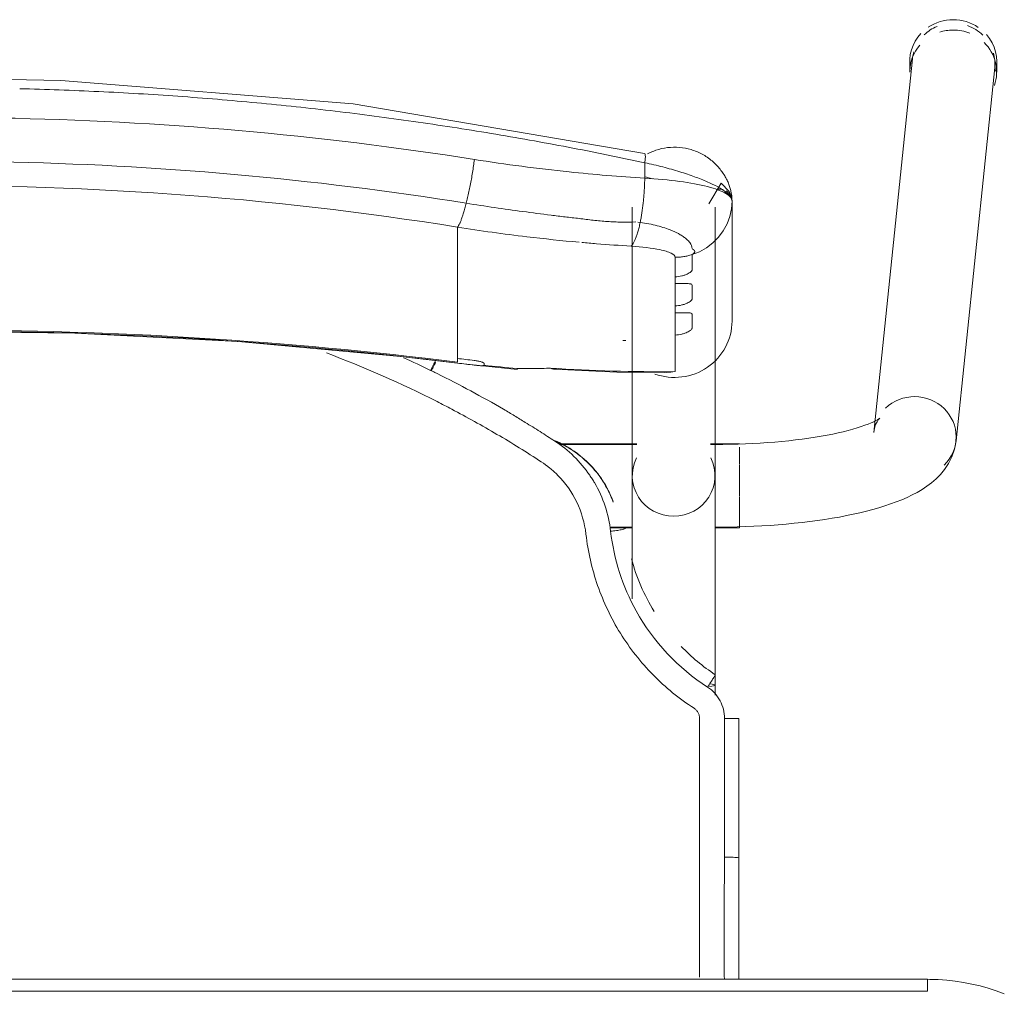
# Model space of a CAD drawing. Header units: metres. Extents: x 3 to 43.5, y -74 to -48.5.
# Tile 79 of 209: x 39.572 to 39.819, y -59.58 to -59.337. Entities that reach past the tile are written whole.
import ezdxf

# ---------------------------------------------------------------- set-up
doc = ezdxf.new("R2010")
doc.units = ezdxf.units.M
doc.layers.add('I-FURN', color=7, linetype='Continuous', lineweight=18)

# ---------------------------------------------------------------- blocks, each defined once
blk = doc.blocks.new('ConjuntoParaAlunoTamanho6 - CJA06_ConjuntoParaAlunoTamanho6-V34-1PAV - FRIGORÍFICA')
at = {"layer": 'I-FURN', "color": 253, "true_color": 0xaaaaaa}
for p, q in [((0.24321, 0.29526), (0.23354, 0.20182)), ((0.24254, 0.29456), (0.24254, 0.29197)), ((0.25413, 0.19969), (0.2638, 0.29312)), ((0.2643, 0.29197), (0.2643, 0.29456)), ((0.1981, 0.22964), (0.1981, 0.25969)), ((0.17315, 0.25812), (0.17315, 0.19097)), ((0.19385, 0.19097), (0.19385, 0.25812)), ((0.17457, 0.25441), (0.17513, 0.25435)), ((0.1959, 0.25221), (0.19685, 0.25395)), ((0.19685, 0.25395), (0.19754, 0.2558)), ((0.12943, 0.2438), (0.12943, 0.25317)), ((0.19471, 0.25062), (0.1959, 0.25221)), ((0.12943, 0.24214), (0.12943, 0.2438)), ((0.12943, 0.24214), (0.12943, 0.23653)), ((0.18386, 0.23904), (0.18386, 0.24073)), ((0.12943, 0.23653), (0.12943, 0.23486)), ((0.12943, 0.23486), (0.12943, 0.22925)), ((0.18386, 0.23176), (0.18386, 0.23345)), ((0.12943, 0.22759), (0.12943, 0.22925)), ((0.12943, 0.22759), (0.12943, 0.22197)), ((0.18386, 0.21701), (0.18386, 0.22617)), ((0.12943, 0.22031), (0.12943, 0.22197)), ((0.12946, 0.21915), (0.14434, 0.21757)), ((0.17944, 0.21689), (0.18173, 0.21678)), ((0.17429, 0.19894), (0.15474, 0.19894)), ((0.17429, 0.19879), (0.15494, 0.19879)), ((0.2, 0.19894), (0.19271, 0.19894)), ((0.19385, 0.19879), (0.19271, 0.19879)), ((0.19385, 0.19845), (0.19385, 0.19879)), ((0.19385, 0.19764), (0.19385, 0.19845)), ((0.2, 0.1938), (0.2, 0.19814)), ((0.19385, 0.1916), (0.19385, 0.19367)), ((0.2, 0.18573), (0.2, 0.19364)), ((0.19385, 0.18582), (0.19385, 0.18688)), ((0.19385, 0.18371), (0.19385, 0.18582)), ((0.2, 0.17794), (0.2, 0.1856)), ((0.16757, 0.17809), (0.17316, 0.17809)), ((0.1676, 0.17794), (0.17316, 0.17794)), ((0.19377, 0.17794), (0.2, 0.17794)), ((0.19385, 0.17809), (0.19385, 0.17951)), ((0.19385, 0.13604), (0.19385, 0.13857)), ((0.19983, 0.13021), (0.19982, 0.0953)), ((0.19982, 0.06497), (0.19982, 0.0953)), ((0.247, 0.06497), (-0.247, 0.06497)), ((0.247, 0.06497), (-0.247, 0.06497)), ((0.247, 0.06497), (0.247, 0.06197))]:
    blk.add_line(p, q, dxfattribs=at)
at = {"layer": 'I-FURN', "color": 253, "true_color": 0xaaaaaa, "flags": 128}
for points in [[(0.17623, 0.27161), (0.10331, 0.28398), (0.03018, 0.28985), (0.0001, 0.2904)], [(0.17627, 0.2654), (0.17627, 0.26637), (0.17627, 0.26734), (0.17627, 0.26831), (0.17627, 0.26928)], [(0.1981, 0.25971), (0.19792, 0.26092), (0.19739, 0.26208), (0.1954, 0.2642), (0.19227, 0.25896)], [(0.19754, 0.2558), (0.19796, 0.25773), (0.1981, 0.25969)], [(0.1981, 0.25971), (0.1981, 0.2522), (0.1981, 0.24468)], [(0.1981, 0.22964), (0.1981, 0.23715), (0.1981, 0.24467), (0.1981, 0.25218), (0.1981, 0.25969)], [(0.19172, 0.24799), (0.19331, 0.2492), (0.19471, 0.25062)], [(0.1881, 0.24628), (0.18997, 0.24701), (0.19172, 0.24799)], [(0.18386, 0.24073), (0.18386, 0.24195), (0.18386, 0.24317), (0.18386, 0.24439), (0.18386, 0.24561)], [(0.1881, 0.24628), (0.1881, 0.24532), (0.1881, 0.24435), (0.1881, 0.24339), (0.1881, 0.24243)], [(0.18386, 0.23345), (0.18386, 0.23485), (0.18386, 0.23624), (0.18386, 0.23764), (0.18386, 0.23904)], [(0.1881, 0.23868), (0.1881, 0.2378), (0.1881, 0.23692), (0.1881, 0.23603), (0.1881, 0.23515)], [(0.18386, 0.22617), (0.18386, 0.22757), (0.18386, 0.22897), (0.18386, 0.23036), (0.18386, 0.23176)], [(0.1881, 0.23141), (0.1881, 0.23052), (0.1881, 0.22964), (0.1881, 0.22876), (0.1881, 0.22787)], [(-0.12926, 0.21915), (-0.08865, 0.22342), (-0.0479, 0.2261), (-0.00707, 0.22717), (0.03376, 0.22666), (0.07455, 0.22454), (0.11521, 0.22083), (0.12946, 0.21915)], [(0.12943, 0.21937), (0.12943, 0.21961), (0.12943, 0.21984), (0.12943, 0.22007), (0.12943, 0.22031)], [(0.1361, 0.21901), (0.1361, 0.21893), (0.1361, 0.21886), (0.1361, 0.21878), (0.1361, 0.2187)], [(0.15351, 0.21761), (0.16928, 0.2169), (0.18131, 0.21677)], [(0.18173, 0.21678), (0.18279, 0.21686), (0.18386, 0.21701)], [(0.23507, 0.20536), (0.23501, 0.20531), (0.23482, 0.20518), (0.23451, 0.20499), (0.23408, 0.20476), (0.23355, 0.20449), (0.23291, 0.2042), (0.23217, 0.20389), (0.23133, 0.20358), (0.23041, 0.20326), (0.22941, 0.20294), (0.22832, 0.20262), (0.22717, 0.2023), (0.22594, 0.20199), (0.22464, 0.20169), (0.22328, 0.2014), (0.22186, 0.20112), (0.22039, 0.20086), (0.21886, 0.2006), (0.21729, 0.20036), (0.21567, 0.20014), (0.214, 0.19993), (0.2123, 0.19973), (0.21057, 0.19956), (0.2088, 0.1994), (0.207, 0.19926), (0.20518, 0.19913), (0.20334, 0.19903), (0.20148, 0.19894), (0.19961, 0.19888), (0.19772, 0.19883), (0.19583, 0.1988), (0.19394, 0.19879), (0.19385, 0.19879)], [(0.23354, 0.20182), (0.23373, 0.20287), (0.23403, 0.20376), (0.23437, 0.20445), (0.23469, 0.20492), (0.23492, 0.20521), (0.23505, 0.20534), (0.23507, 0.20536)], [(0.25413, 0.19969), (0.25375, 0.19762), (0.25311, 0.19572), (0.25226, 0.19403), (0.25129, 0.19256), (0.25023, 0.19128), (0.24913, 0.19017), (0.24799, 0.18919), (0.24683, 0.18832), (0.24563, 0.18753), (0.24441, 0.18681), (0.24316, 0.18615), (0.24188, 0.18553), (0.24055, 0.18496), (0.23919, 0.18441), (0.23778, 0.1839), (0.23633, 0.18341), (0.23483, 0.18295), (0.2333, 0.18251), (0.23171, 0.1821), (0.23008, 0.1817), (0.22841, 0.18133), (0.2267, 0.18098), (0.22495, 0.18064), (0.22315, 0.18033), (0.22132, 0.18004), (0.21946, 0.17976), (0.21756, 0.17951), (0.21562, 0.17928), (0.21366, 0.17906), (0.21168, 0.17887), (0.20967, 0.1787), (0.20763, 0.17855), (0.20558, 0.17842), (0.20352, 0.17831), (0.20144, 0.17823), (0.19935, 0.17816), (0.19725, 0.17811), (0.19515, 0.17809), (0.19385, 0.17809)], [(0.17315, 0.16015), (0.17315, 0.162), (0.17315, 0.16382), (0.17315, 0.1656), (0.17315, 0.16735), (0.17315, 0.16905), (0.17315, 0.17071), (0.17315, 0.17233), (0.17315, 0.1739), (0.17315, 0.17541), (0.17315, 0.17687), (0.17315, 0.17828), (0.17315, 0.17963), (0.17315, 0.18092), (0.17315, 0.18215), (0.17315, 0.18331), (0.17315, 0.18441), (0.17315, 0.18544), (0.17315, 0.1864), (0.17315, 0.18729), (0.17315, 0.1881), (0.17315, 0.18885), (0.17315, 0.18951), (0.17315, 0.19011), (0.17315, 0.19062), (0.17315, 0.19097)], [(0.19385, 0.19097), (0.19385, 0.19051), (0.19385, 0.18998), (0.19385, 0.18937), (0.19385, 0.18869), (0.19385, 0.18793), (0.19385, 0.1871), (0.19385, 0.18619), (0.19385, 0.18522), (0.19385, 0.18417), (0.19385, 0.18306), (0.19385, 0.18188), (0.19385, 0.18064), (0.19385, 0.17934), (0.19385, 0.17798), (0.19385, 0.17656), (0.19385, 0.17508), (0.19385, 0.17355), (0.19385, 0.17198), (0.19385, 0.17035), (0.19385, 0.16868), (0.19385, 0.16696), (0.19385, 0.16521), (0.19385, 0.16342), (0.19385, 0.16159), (0.19385, 0.15974), (0.19385, 0.15785), (0.19385, 0.15594), (0.19385, 0.15401), (0.19385, 0.15206), (0.19385, 0.15009), (0.19385, 0.14811), (0.19385, 0.14612), (0.19385, 0.14413), (0.19385, 0.14213), (0.19385, 0.14013), (0.19385, 0.13857)], [(0.16841, 0.18432), (0.16841, 0.18434), (0.16841, 0.18435), (0.16841, 0.18437), (0.16841, 0.18438)], [(0.19623, 0.13025), (0.19623, 0.12639), (0.19623, 0.12254), (0.19623, 0.11868), (0.19623, 0.11483), (0.19623, 0.11097), (0.19623, 0.10712), (0.19623, 0.10327), (0.19623, 0.09941), (0.19623, 0.09556)], [(0.2662, 0.06136), (0.26421, 0.06209), (0.2622, 0.06274), (0.26015, 0.06331), (0.25809, 0.06379), (0.25601, 0.0642), (0.25391, 0.06451), (0.25181, 0.06475), (0.24969, 0.0649), (0.24757, 0.06496), (0.247, 0.06497)], [(0.247, 0.06197), (0.1235, 0.06197), (0, 0.06197), (-0.1235, 0.06197), (-0.247, 0.06197)], [(-0.247, 0.06197), (-0.1235, 0.06197), (0, 0.06197), (0.1235, 0.06197), (0.247, 0.06197)]]:
    blk.add_lwpolyline(points, dxfattribs=at)
at = {"layer": 'I-FURN', "color": 253, "true_color": 0xaaaaaa}
for centre, major_axis, ratio, start_param, end_param in [((0.25351, 0.29419), (-0.01029, 0.00107), 0.967158, 5.223081, 5.597593), ((0.25342, 0.29456), (0.01088, 0), 0.965926, 1.570796, 2.182166), ((0.25342, 0.29456), (-0.01088, 0), 0.965926, 4.098128, 4.712389), ((0.25351, 0.29419), (-0.01029, 0.00107), 0.967158, 4.026797, 4.46746), ((0.25342, 0.29456), (0.01088, 0), 0.965926, 2.404321, 3.312013), ((0.25342, 0.29197), (0.01088, 0), 0.965926, 1.581694, 1.883969), ((0.25342, 0.29197), (0.01088, 0), 0.965926, 1.176355, 1.570796), ((0.25342, 0.29456), (0.01088, 0), 0.965926, 6.052088, 6.985956), ((0.25342, 0.29197), (0.01088, 0), 0.965926, 2.446266, 3.141593), ((0.25342, 0.29197), (0.01088, 0), 0.965926, 5.959867, 7.062609), ((0.25351, 0.29419), (-0.01029, 0.00107), 0.967158, 6.102343, 6.382991), ((0.25351, 0.29419), (-0.01029, 0.00107), 0.967158, 3.141593, 3.502975), ((0.0001, -0.77159), (1.0211, 0), 0.978148, 1.443771, 1.697822), ((0.0001, -0.77117), (1.0209, 0), 0.978148, 1.443771, 1.697822), ((0.1837, 0.22964), (0.0144, 0), 0.978148, 4.362105, 6.283185), ((0.17947, 0.60128), (0.385, 0), 0.978148, 4.689765, 4.691852), ((0.17947, 0.60356), (0.395, 0), 0.978148, 4.585364, 4.595996), ((0.17947, 0.60221), (0.3948, 0), 0.978148, 4.585364, 4.595936), ((0.17947, 0.60263), (0.395, 0), 0.978148, 4.602237, 4.623287), ((0.14521, 0.22754), (0.00087, 0.00996), 0.018501, 2.93296, 3.325659), ((0.17947, 0.60336), (0.395, 0), 0.978148, 4.644485, 4.723499), ((0.24383, 0.20075), (-0.01029, 0.00107), 0.967158, 4.812195, 5.597593), ((0.24383, 0.20075), (-0.01029, 0.00107), 0.967158, 3.241398, 4.812195), ((0.24383, 0.20075), (-0.01029, 0.00107), 0.967158, 2.456, 3.241398), ((0.1835, 0.19097), (0.01035, 0), 0.978148, 2.686587, 4.712389), ((0.1835, 0.19097), (0.01035, 0), 0.978148, 4.712389, 6.738191), ((0.1835, 0.13857), (0.01035, 0), 0.069756, 5.759587, 6.776353)]:
    blk.add_ellipse(centre, major_axis=major_axis, ratio=ratio, start_param=start_param, end_param=end_param, dxfattribs=at)
for points in [[(0.03973, 0.28708), (0.03313, 0.2874), (0.02653, 0.28763), (0.01992, 0.28779)], [(0.0595, 0.28591), (0.05292, 0.28638), (0.04633, 0.28677), (0.03973, 0.28708)], [(0.07921, 0.28427), (0.07265, 0.28489), (0.06608, 0.28544), (0.0595, 0.28591)], [(0.09885, 0.28217), (0.09232, 0.28294), (0.08577, 0.28365), (0.07921, 0.28427)], [(0.11839, 0.27961), (0.11189, 0.28054), (0.10538, 0.28139), (0.09885, 0.28217)], [(0.13782, 0.27661), (0.13136, 0.27768), (0.12489, 0.27868), (0.11839, 0.27961)], [(0.15712, 0.27316), (0.15071, 0.27438), (0.14427, 0.27553), (0.13782, 0.27661)], [(0.17627, 0.26928), (0.16991, 0.27065), (0.16353, 0.27194), (0.15712, 0.27316)], [(0.17627, 0.26928), (0.17633, 0.26966), (0.17642, 0.27037), (0.17644, 0.2712), (0.17636, 0.27149), (0.1763, 0.27156)], [(0.13164, 0.25914), (0.13175, 0.25959), (0.13198, 0.26053), (0.13231, 0.26203), (0.13262, 0.26359), (0.13292, 0.2652), (0.1332, 0.26684), (0.13344, 0.26848), (0.13359, 0.26956), (0.13366, 0.2701)], [(0.17513, 0.25435), (0.1752, 0.25471), (0.17534, 0.25544), (0.17553, 0.25659), (0.17571, 0.25778), (0.17586, 0.25902), (0.17599, 0.26028), (0.1761, 0.26156), (0.17618, 0.26285), (0.17624, 0.26413), (0.17626, 0.26498), (0.17627, 0.2654)], [(0.1981, 0.25969), (0.1981, 0.26035), (0.19703, 0.26165), (0.19239, 0.26338), (0.18523, 0.2647), (0.17934, 0.26523), (0.17627, 0.2654)], [(0.17811, 0.26528), (0.17751, 0.26545), (0.1769, 0.26561), (0.17629, 0.26577)], [(0.12943, 0.25317), (0.12952, 0.25327), (0.1297, 0.25353), (0.13, 0.25409), (0.13031, 0.25481), (0.13064, 0.25568), (0.13097, 0.2567), (0.1313, 0.25786), (0.13153, 0.2587), (0.13164, 0.25914)], [(0.1732, 0.2488), (0.17332, 0.24896), (0.17355, 0.24934), (0.17389, 0.25006), (0.17423, 0.25093), (0.17455, 0.25195), (0.17485, 0.25308), (0.17504, 0.25392), (0.17513, 0.25435)], [(0.17285, 0.2484), (0.17296, 0.24849), (0.17306, 0.24861), (0.17316, 0.24875)], [(0.18751, 0.24933), (0.18791, 0.24881), (0.18811, 0.24829), (0.1881, 0.24778)], [(0.18386, 0.24561), (0.18422, 0.24561), (0.18494, 0.24565), (0.18601, 0.24578), (0.18707, 0.24599), (0.18776, 0.24617), (0.1881, 0.24628)], [(0.12434, 0.2095), (0.11529, 0.21408), (0.10607, 0.21814), (0.09666, 0.22168)], [(0.11594, 0.2205), (0.11821, 0.21947), (0.12046, 0.21841), (0.1227, 0.21732)], [(0.1227, 0.21732), (0.12291, 0.21776), (0.12336, 0.21866), (0.12377, 0.21945), (0.12395, 0.2198)], [(0.12395, 0.21936), (0.12377, 0.21898), (0.12356, 0.21856), (0.12335, 0.21813)], [(0.1336, 0.21981), (0.13377, 0.21979), (0.1341, 0.21974), (0.13456, 0.21967), (0.13499, 0.21957), (0.13538, 0.21946), (0.13569, 0.21935), (0.13593, 0.21923), (0.13606, 0.21912), (0.1361, 0.21905), (0.1361, 0.21901)], [(0.12436, 0.21651), (0.12408, 0.21665), (0.12353, 0.21692), (0.12297, 0.21719), (0.1227, 0.21732)], [(0.12334, 0.21813), (0.12319, 0.21783), (0.12304, 0.21753), (0.12289, 0.21723)], [(0.1361, 0.2187), (0.1361, 0.21868), (0.13609, 0.21865), (0.13607, 0.21862), (0.13605, 0.2186)], [(0.14432, 0.21779), (0.14576, 0.21776), (0.1486, 0.21775), (0.15133, 0.21782), (0.15267, 0.21788)], [(0.15267, 0.21788), (0.1532, 0.21758), (0.15369, 0.21752), (0.15417, 0.21772)], [(0.14098, 0.20758), (0.13826, 0.20916), (0.13276, 0.21224), (0.12717, 0.21512), (0.12436, 0.21651)], [(0.12798, 0.20762), (0.12738, 0.20794), (0.12617, 0.20857), (0.12495, 0.20919), (0.12434, 0.2095)], [(0.1504, 0.19445), (0.14673, 0.19684), (0.13935, 0.20142), (0.13181, 0.20561), (0.12798, 0.20762)], [(0.14635, 0.20432), (0.14546, 0.20487), (0.14368, 0.20597), (0.14188, 0.20704), (0.14098, 0.20758)], [(0.15378, 0.19963), (0.15256, 0.20043), (0.1501, 0.202), (0.14762, 0.20355), (0.14638, 0.20431)], [(0.15374, 0.19972), (0.15472, 0.19931), (0.15575, 0.19881), (0.1568, 0.1982)], [(0.1625, 0.1911), (0.16134, 0.1928), (0.15869, 0.19594), (0.1555, 0.19851), (0.15378, 0.19963)], [(0.15863, 0.1971), (0.15715, 0.19813), (0.15556, 0.19901), (0.15391, 0.19973)], [(0.15448, 0.19112), (0.15386, 0.19174), (0.15256, 0.19292), (0.15114, 0.19396), (0.1504, 0.19445)], [(0.16156, 0.17636), (0.16124, 0.17915), (0.15968, 0.18454), (0.15645, 0.18912), (0.15448, 0.19112)], [(0.16371, 0.18924), (0.16352, 0.18955), (0.16313, 0.19018), (0.16271, 0.1908), (0.1625, 0.1911)], [(0.16501, 0.19076), (0.16537, 0.19026), (0.16604, 0.18925), (0.16695, 0.18767), (0.16775, 0.18603), (0.1682, 0.1849), (0.16841, 0.18432)], [(0.16774, 0.17706), (0.1675, 0.1792), (0.16656, 0.18343), (0.16479, 0.18738), (0.16371, 0.18924)], [(0.17146, 0.1778), (0.17147, 0.17776), (0.17128, 0.17766), (0.17046, 0.17746), (0.16921, 0.17725), (0.16823, 0.17712), (0.16774, 0.17706)], [(0.1786, 0.15703), (0.1761, 0.16112), (0.17419, 0.16558), (0.17293, 0.1702)], [(0.19391, 0.14119), (0.19084, 0.14321), (0.18795, 0.1456), (0.18537, 0.14827)], [(0.19199, 0.13805), (0.19225, 0.13846), (0.19278, 0.13928), (0.19344, 0.14033), (0.19385, 0.14103), (0.19393, 0.14119), (0.19391, 0.14119)], [(0.19623, 0.13025), (0.19622, 0.13104), (0.19604, 0.13255), (0.19519, 0.13473), (0.19383, 0.13663), (0.19265, 0.13762), (0.19199, 0.13805)], [(0.19, 0.13025), (0.19, 0.1305), (0.18994, 0.13099), (0.18966, 0.1317), (0.18922, 0.13231), (0.18884, 0.13263), (0.18863, 0.13277)], [(0.19, 0.09555), (0.19, 0.09868), (0.19, 0.10482), (0.19, 0.11314), (0.19, 0.12173), (0.19, 0.1274), (0.19, 0.13025)], [(0.19982, 0.1302), (0.19984, 0.13021), (0.19969, 0.13022), (0.19891, 0.13024), (0.1977, 0.13025), (0.19672, 0.13025), (0.19623, 0.13025)], [(0.19982, 0.1302), (0.19982, 0.12729), (0.19982, 0.12438), (0.19982, 0.12147)], [(0.19982, 0.09529), (0.19982, 0.1011), (0.19982, 0.11273), (0.19982, 0.12438), (0.19982, 0.1302)], [(0.19982, 0.11273), (0.19982, 0.10691), (0.19982, 0.1011), (0.19982, 0.09528)], [(0.19623, 0.09556), (0.19662, 0.09556), (0.19701, 0.09556), (0.19738, 0.09555)], [(0.19738, 0.09555), (0.19775, 0.09554), (0.1981, 0.09553), (0.19841, 0.09551)], [(0.19982, 0.0953), (0.19982, 0.0953), (0.19982, 0.09529), (0.19982, 0.09529)], [(0.19982, 0.06497), (0.19982, 0.07507), (0.19982, 0.08518), (0.19982, 0.09529)], [(0.19982, 0.07534), (0.19982, 0.07188), (0.19982, 0.06842), (0.19982, 0.06497)]]:
    blk.add_open_spline(points, degree=3, dxfattribs=at)
for points, knots in [([(-0.13346, 0.2701), (-0.0847, 0.2778), (0.00519, 0.28415), (0.09466, 0.27626), (0.13366, 0.2701)], [-1, -1, -1, -1, -0.444444, 0, 0, 0, 0]), ([(0.17699, 0.27153), (0.17765, 0.27187), (0.17927, 0.27255), (0.18196, 0.27315), (0.18496, 0.2732), (0.18741, 0.27274), (0.18905, 0.27216), (0.18996, 0.27176), (0.19062, 0.27143), (0.19127, 0.27106), (0.19212, 0.27051), (0.19313, 0.26973), (0.19423, 0.2687), (0.19516, 0.26763), (0.19594, 0.26656), (0.1966, 0.26547), (0.19712, 0.26439), (0.19752, 0.26334), (0.1978, 0.26234), (0.19804, 0.26108), (0.1981, 0.26023), (0.1981, 0.25971)], [0.3275759, 0.3275759, 0.3275759, 0.3275759, 0.375, 0.4375, 0.5, 0.5625, 0.59375, 0.609375, 0.625, 0.640625, 0.65625, 0.6875, 0.71875, 0.75, 0.78125, 0.8125, 0.84375, 0.875, 0.90625, 0.9375, 1, 1, 1, 1]), ([(-0.13144, 0.25914), (-0.08343, 0.26683), (0.00512, 0.27318), (0.09323, 0.26529), (0.13164, 0.25914)], [-1, -1, -1, -1, -0.444444, 0, 0, 0, 0]), ([(0.13366, 0.2701), (0.14155, 0.26885), (0.15578, 0.26699), (0.16997, 0.2658), (0.17627, 0.2654)], [-1, -1, -1, -1, -0.444444, 0, 0, 0, 0]), ([(0.17627, 0.26928), (0.1778, 0.26895), (0.18084, 0.26823), (0.1851, 0.26704), (0.18885, 0.26578), (0.19302, 0.26411), (0.19708, 0.26187), (0.1981, 0.26034), (0.1981, 0.25971)], [0, 0, 0, 0, 0.125, 0.25, 0.375, 0.5, 0.75, 1, 1, 1, 1]), ([(0.12943, 0.25317), (0.08224, 0.26075), (-0.00484, 0.26702), (-0.09148, 0.25924), (-0.12923, 0.25317)], [-1, -1, -1, -1, -0.444444, 0, 0, 0, 0]), ([(0.19589, 0.26257), (0.19565, 0.26263), (0.19517, 0.26271), (0.1947, 0.26267), (0.19448, 0.26263)], [0.3140409, 0.3140409, 0.3140409, 0.3140409, 0.375, 0.4333514, 0.4333514, 0.4333514, 0.4333514]), ([(0.1981, 0.25971), (0.1981, 0.26024), (0.19787, 0.26101), (0.19723, 0.26183), (0.19682, 0.26214), (0.1966, 0.26226)], [0, 0, 0, 0, 0.125, 0.1875, 0.25, 0.25, 0.25, 0.25]), ([(0.13164, 0.25914), (0.13399, 0.25877), (0.13871, 0.25805), (0.14577, 0.25706), (0.15166, 0.25629), (0.15577, 0.2558), (0.15812, 0.25552), (0.15988, 0.25532), (0.16163, 0.25511), (0.16339, 0.25489), (0.16514, 0.25469), (0.16691, 0.25455), (0.16868, 0.25447), (0.17104, 0.2544), (0.17282, 0.25442), (0.17401, 0.25447)], [0, 0, 0, 0, 0.166667, 0.333333, 0.5, 0.583333, 0.625, 0.666667, 0.708333, 0.75, 0.791667, 0.833333, 0.875, 0.916667, 1, 1, 1, 1]), ([(0.17513, 0.25435), (0.17661, 0.25414), (0.17948, 0.25358), (0.18284, 0.25246), (0.1849, 0.25145), (0.18608, 0.25069), (0.18689, 0.25005), (0.18732, 0.24959), (0.18751, 0.24933)], [0, 0, 0, 0, 0.2, 0.4, 0.55, 0.625, 0.7, 0.7999417, 0.7999417, 0.7999417, 0.7999417]), ([(0.12943, 0.25317), (0.13522, 0.25225), (0.14536, 0.25084), (0.1555, 0.24978), (0.15984, 0.24939)], [0, 0, 0, 0, 0.4, 0.7, 0.7, 0.7, 0.7]), ([(0.16051, 0.24933), (0.16173, 0.24922), (0.16585, 0.24887), (0.16997, 0.24858), (0.17285, 0.2484)], [0.7154047, 0.7154047, 0.7154047, 0.7154047, 0.8, 1, 1, 1, 1]), ([(0.17285, 0.2484), (0.17555, 0.24823), (0.17966, 0.24775), (0.18317, 0.24668), (0.18386, 0.24597), (0.18386, 0.24561)], [0, 0, 0, 0, 0.444444, 0.722222, 1, 1, 1, 1]), ([(0.1881, 0.24778), (0.18821, 0.24772), (0.18836, 0.24763), (0.18849, 0.24751), (0.18856, 0.24744), (0.1886, 0.24738), (0.18864, 0.24733), (0.1887, 0.24726), (0.18876, 0.24718), (0.1888, 0.24708), (0.18879, 0.247), (0.18877, 0.24693), (0.18873, 0.24686), (0.18866, 0.24676), (0.1885, 0.24657), (0.18828, 0.2464), (0.1881, 0.24628)], [0, 0, 0, 0, 0.166667, 0.25, 0.291667, 0.333333, 0.375, 0.416667, 0.5, 0.583333, 0.625, 0.666667, 0.708333, 0.75, 0.833333, 1, 1, 1, 1]), ([(0.1881, 0.24243), (0.1881, 0.24236), (0.18804, 0.24222), (0.18782, 0.24198), (0.18743, 0.2417), (0.18691, 0.24142), (0.18629, 0.24117), (0.18532, 0.24088), (0.18448, 0.24075), (0.18386, 0.24073)], [0, 0, 0, 0, 0.125, 0.25, 0.375, 0.5, 0.625, 0.75, 1, 1, 1, 1]), ([(0.18386, 0.23904), (0.18448, 0.23902), (0.18532, 0.23903), (0.18629, 0.23904), (0.18691, 0.23904), (0.18743, 0.23902), (0.18782, 0.23896), (0.18804, 0.23885), (0.1881, 0.23875), (0.1881, 0.23868)], [0, 0, 0, 0, 0.25, 0.375, 0.5, 0.625, 0.75, 0.875, 1, 1, 1, 1]), ([(0.1881, 0.23515), (0.1881, 0.23508), (0.18804, 0.23494), (0.18782, 0.2347), (0.18743, 0.23442), (0.18691, 0.23414), (0.18629, 0.23389), (0.18532, 0.2336), (0.18448, 0.23348), (0.18386, 0.23345)], [0, 0, 0, 0, 0.125, 0.25, 0.375, 0.5, 0.625, 0.75, 1, 1, 1, 1]), ([(0.18386, 0.23176), (0.18448, 0.23175), (0.18532, 0.23175), (0.18629, 0.23176), (0.18691, 0.23176), (0.18743, 0.23174), (0.18782, 0.23168), (0.18804, 0.23158), (0.1881, 0.23147), (0.1881, 0.23141)], [0, 0, 0, 0, 0.25, 0.375, 0.5, 0.625, 0.75, 0.875, 1, 1, 1, 1]), ([(0.1881, 0.22787), (0.1881, 0.22781), (0.18804, 0.22767), (0.18782, 0.22742), (0.18743, 0.22714), (0.18691, 0.22687), (0.18629, 0.22661), (0.18532, 0.22633), (0.18448, 0.2262), (0.18386, 0.22617)], [0, 0, 0, 0, 0.125, 0.25, 0.375, 0.5, 0.625, 0.75, 1, 1, 1, 1]), ([(0.13605, 0.2186), (0.13602, 0.21857), (0.13593, 0.21853), (0.13575, 0.2185), (0.13549, 0.21849), (0.13508, 0.2185), (0.13445, 0.21856), (0.1339, 0.21862), (0.1336, 0.21866)], [0, 0, 0, 0, 0.125, 0.25, 0.375, 0.5, 0.75, 1, 1, 1, 1]), ([(0.15683, 0.19818), (0.15764, 0.19771), (0.15919, 0.19669), (0.16207, 0.19434), (0.16393, 0.19226), (0.16501, 0.19076)], [0, 0, 0, 0, 0.25, 0.5, 1, 1, 1, 1]), ([(0.16841, 0.18438), (0.16796, 0.18563), (0.16686, 0.18807), (0.16383, 0.19273), (0.16081, 0.19558), (0.15863, 0.1971)], [0, 0, 0, 0, 0.25, 0.5, 1, 1, 1, 1]), ([(0.18863, 0.13277), (0.18486, 0.13521), (0.17974, 0.13937), (0.17389, 0.14605), (0.17007, 0.15149), (0.1669, 0.15732), (0.16353, 0.16552), (0.16208, 0.17192), (0.16156, 0.17636)], [0, 0, 0, 0, 0.25, 0.375, 0.5, 0.625, 0.75, 1, 1, 1, 1]), ([(0.16774, 0.17706), (0.16854, 0.1701), (0.17345, 0.15474), (0.18461, 0.14281), (0.19199, 0.13805)], [0, 0, 0, 0, 0.444444, 1, 1, 1, 1]), ([(0.19, 0.06548), (0.19, 0.06617), (0.19, 0.06811), (0.19, 0.07088), (0.19, 0.07365), (0.19, 0.07618), (0.19, 0.07838), (0.19, 0.0801), (0.19, 0.08153), (0.19, 0.08284), (0.19, 0.08398), (0.19, 0.08486), (0.19, 0.08558), (0.19, 0.08626), (0.19, 0.0868), (0.19, 0.08716), (0.19, 0.08749), (0.19, 0.08795), (0.19, 0.08848), (0.19, 0.089), (0.19, 0.08963), (0.19, 0.09074), (0.19, 0.09261), (0.19, 0.0945), (0.19, 0.09555)], [0.4659091, 0.4659091, 0.4659091, 0.4659091, 0.4772727, 0.5, 0.5227273, 0.5454545, 0.5681818, 0.5909091, 0.6136364, 0.6363636, 0.6590909, 0.6818182, 0.7045455, 0.7272727, 0.75, 0.7727273, 0.7954545, 0.8181818, 0.8409091, 0.8636364, 0.8863636, 0.9090909, 0.9545455, 1, 1, 1, 1]), ([(0.19618, 0.06498), (0.19616, 0.06721), (0.1961, 0.07741), (0.19616, 0.08755), (0.19623, 0.09556)], [0.8400419, 0.8400419, 0.8400419, 0.8400419, 0.875, 1, 1, 1, 1]), ([(0.19841, 0.09551), (0.19872, 0.09549), (0.19926, 0.09545), (0.19973, 0.09538), (0.19982, 0.09532), (0.19982, 0.0953)], [0.4, 0.4, 0.4, 0.4, 0.6, 0.8, 0.9699288, 0.9699288, 0.9699288, 0.9699288])]:
    blk.add_open_spline(points, degree=3, knots=knots, dxfattribs=at)
blk = doc.blocks.new('4 GRE - ESCOLA DE CINEMA E AUDIOVISUAL CINE REX R07_rvt-1-1PAV - FRIGORÍFICA')
at = {"layer": 'I-FURN', "color": 253, "lineweight": 18, "true_color": 0xaaaaaa}
blk.add_blockref('ConjuntoParaAlunoTamanho6 - CJA06_ConjuntoParaAlunoTamanho6-V34-1PAV - FRIGORÍFICA', (39.55241, -59.64244), dxfattribs=at)

msp = doc.modelspace()

# ---------------------------------------------------------------- block references
at = {"lineweight": 5}
msp.add_blockref('4 GRE - ESCOLA DE CINEMA E AUDIOVISUAL CINE REX R07_rvt-1-1PAV - FRIGORÍFICA', (0, 0), dxfattribs=at)

doc.saveas('drawing.dxf')
